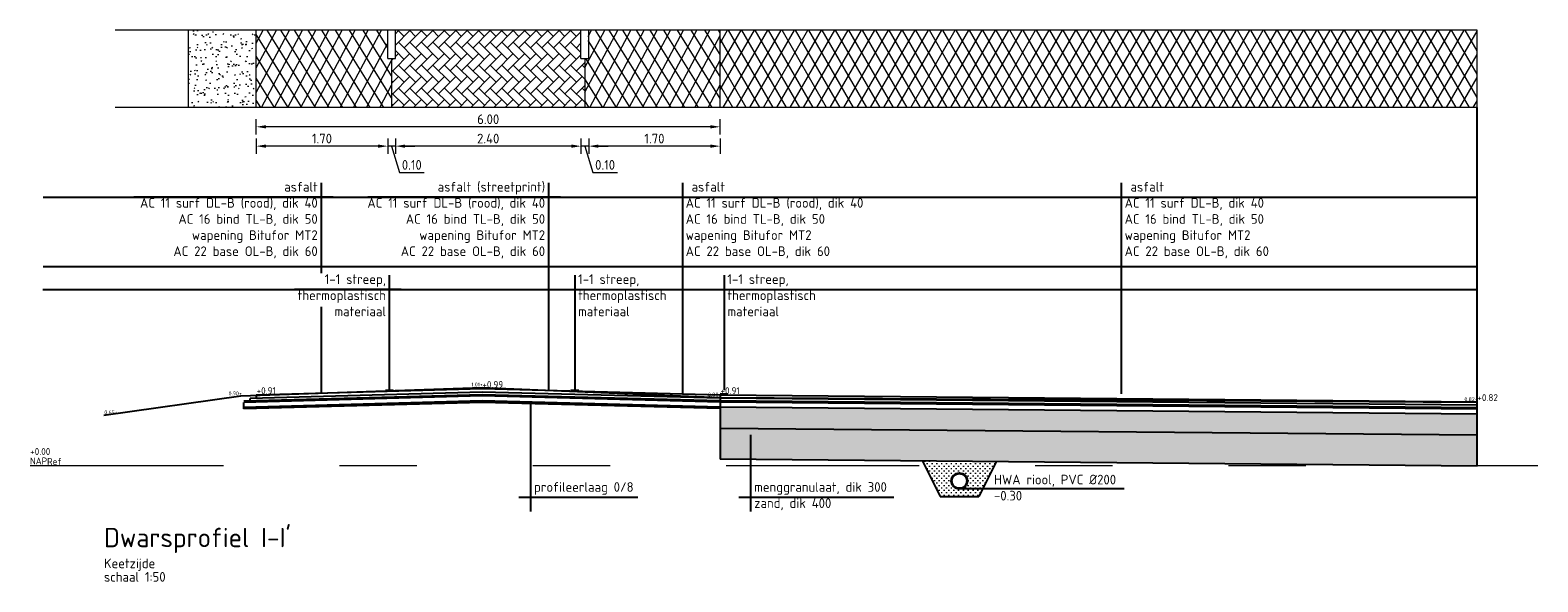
# Model space of a CAD drawing. Header units: metres. Extents: x 132493 to 134960, y 502695 to 503907.
# Tile 105 of 144: x 134066.24 to 134085.74, y 502947.23 to 502954.37. Entities that reach past the tile are written whole.
import ezdxf
from ezdxf.enums import TextEntityAlignment as Align

# ---------------------------------------------------------------- set-up
doc = ezdxf.new("R2010")
doc.units = ezdxf.units.M
doc.linetypes.add('AL-NAP_LIJN', pattern=[15.25, 12, -1.5, 0.25, -1.5])
doc.linetypes.add('AL-TEKENBLADGRENS', pattern=[11.5, 2.5, -1.5, 1, -1.5, 1, -1.5, 2.5])
doc.layers.get('Defpoints').update_dxf_attribs({"color": 3})
for name, color, linetype, lineweight in [('N-WE-BC-WAPENING-GD', 180, 'Continuous', 25), ('N-WE-GR-GRAS-A', 54, 'Continuous', 18), ('N-WE-GW-GROND_ZAND-AD', 7, 'Continuous', 18), ('N-WE-VH-KANTVERHARDING-GD', 2, 'Continuous', 35), ('N-WE-VH-VERHARDING-GD', 2, 'Continuous', 25), ('N-WE-VH-VERHARDING_ASFALT-A', 23, 'Continuous', 18), ('N-WE-VH-VERHARDING_FUNDERING-A', 252, 'Continuous', 18), ('N02-WE-VH-VERHARDING_ASFALT-A', 252, 'Continuous', 18), ('N04-WE-VH-VERHARDING_ASFALT-A', 252, 'Continuous', 18), ('X-XX-AL-AANPIJLING-GD', 7, 'Continuous', 25), ('X-XX-AL-AANPIJLING-T25', 7, 'Continuous', 25), ('X-XX-AL-NAP-G', 7, 'AL-NAP_LIJN', 18), ('X-XX-AL-PEILMAAT-SD', 7, 'Continuous', 25), ('X-XX-AL-PROFIELBALK-GD', 7, 'Continuous', 18), ('X-XX-AL-PROFIELBALK-M-50', 7, 'Continuous', 18), ('X-XX-AL-TEKST-T25-500', 7, 'Continuous', 25), ('X-XX-AL-VO_VERHARDING-G', 252, 'Continuous', 25)]:
    doc.layers.add(name, color=color, linetype=linetype, lineweight=lineweight)
doc.styles.add('NLCS-ISO', font='NLCS-ISO.ttf')
doc.styles.add('NLCS-ISO-M50-T25', font='NLCS-ISO.ttf', dxfattribs={"height": 0.125})
doc.styles.add('NLCS_25_500', font='NLCS-ISO.ttf', dxfattribs={"height": 1.25})
doc.styles.add('NLCS_50_25', font='NLCS-ISO.ttf', dxfattribs={"height": 0.125})
doc.dimstyles.new('NLCS-M50-T25-PIJL_L2_H1', dxfattribs={"dimscale": 0.05, "dimtxt": 2.5, "dimasz": 2.5, "dimexe": 2, "dimexo": 2, "dimgap": 0.7, "dimtad": 1, "dimzin": 0, "dimdsep": 46, "dimtxsty": 'NLCS-ISO-M50-T25', "dimcen": 2.5, "dimdle": 2, "dimclrd": 256, "dimclre": 256, "dimclrt": 256, "dimadec": 1, "dimazin": 0, "dimtfac": 1, "dimtofl": 0, "dimtmove": 1, "dimatfit": 0, "dimfxl": 2, "dimfxlon": 1, "dimtfillclr": 256, "dimtolj": 1, "dimtzin": 0, "dimlwd": -1, "dimlwe": -1, "dimarcsym": 0})
pattern_1 = [(242, (0.00459, -43.55137), (0.13244213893, -0.07042073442), []), (302, (0.00459, -43.55137), (0.127207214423, 0.079487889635), [])]

# ---------------------------------------------------------------- blocks, each defined once
blk = doc.blocks.new('*D276')
at = {"layer": 'Defpoints', "color": 0, "transparency": 16777216}
for p in [(134069.161, 502953.116), (134069.161, 502952.032), (134075.161, 502951.952)]:
    blk.add_point(p, dxfattribs=at)
at = {"layer": 'X-XX-AL-PROFIELBALK-M-50', "transparency": 16777216}
for p, q in [((134069.161, 502953.016), (134069.161, 502953.216)), ((134075.161, 502953.016), (134075.161, 502953.216)), ((134075.036, 502953.116), (134069.286, 502953.116))]:
    blk.add_line(p, q, dxfattribs=at)
for points in [[(134069.286, 502953.137), (134069.286, 502953.095), (134069.161, 502953.116)], [(134075.036, 502953.137), (134075.036, 502953.095), (134075.161, 502953.116)]]:
    blk.add_solid(points, dxfattribs=at)
at = {"layer": 'X-XX-AL-PROFIELBALK-M-50', "transparency": 16777216, "insert": (134072.161, 502953.214), "char_height": 0.125, "attachment_point": 5, "style": 'NLCS-ISO-M50-T25'}
blk.add_mtext('\\A1;6.00', dxfattribs=at)
blk = doc.blocks.new('*D277')
at = {"layer": 'Defpoints', "color": 0, "transparency": 16777216}
for p in [(134073.461, 502953.998), (134075.161, 502953.982), (134073.461, 502952.866)]:
    blk.add_point(p, dxfattribs=at)
at = {"layer": 'X-XX-AL-PROFIELBALK-M-50', "transparency": 16777216}
for p, q in [((134073.461, 502952.966), (134073.461, 502952.766)), ((134075.036, 502952.866), (134073.586, 502952.866)), ((134075.161, 502952.966), (134075.161, 502952.766))]:
    blk.add_line(p, q, dxfattribs=at)
for points in [[(134073.586, 502952.887), (134073.586, 502952.845), (134073.461, 502952.866)], [(134075.036, 502952.887), (134075.036, 502952.845), (134075.161, 502952.866)]]:
    blk.add_solid(points, dxfattribs=at)
at = {"layer": 'X-XX-AL-PROFIELBALK-M-50', "transparency": 16777216, "insert": (134074.311, 502952.964), "char_height": 0.125, "attachment_point": 5, "style": 'NLCS-ISO-M50-T25'}
blk.add_mtext('\\A1;1.70', dxfattribs=at)
blk = doc.blocks.new('*D278')
at = {"layer": 'Defpoints', "color": 0, "transparency": 16777216}
for p in [(134070.961, 502953.998), (134073.361, 502953.998), (134070.961, 502952.866)]:
    blk.add_point(p, dxfattribs=at)
at = {"layer": 'X-XX-AL-PROFIELBALK-M-50', "transparency": 16777216}
for p, q in [((134070.961, 502952.966), (134070.961, 502952.766)), ((134073.236, 502952.866), (134071.086, 502952.866)), ((134073.361, 502952.966), (134073.361, 502952.766))]:
    blk.add_line(p, q, dxfattribs=at)
for points in [[(134071.086, 502952.887), (134071.086, 502952.845), (134070.961, 502952.866)], [(134073.236, 502952.887), (134073.236, 502952.845), (134073.361, 502952.866)]]:
    blk.add_solid(points, dxfattribs=at)
at = {"layer": 'X-XX-AL-PROFIELBALK-M-50', "transparency": 16777216, "insert": (134072.161, 502952.964), "char_height": 0.125, "attachment_point": 5, "style": 'NLCS-ISO-M50-T25'}
blk.add_mtext('\\A1;2.40', dxfattribs=at)
blk = doc.blocks.new('*D279')
at = {"layer": 'Defpoints', "color": 0, "transparency": 16777216}
for p in [(134069.161, 502953.982), (134070.861, 502953.998), (134069.161, 502952.866)]:
    blk.add_point(p, dxfattribs=at)
at = {"layer": 'X-XX-AL-PROFIELBALK-GD', "transparency": 16777216}
for p, q in [((134069.161, 502952.966), (134069.161, 502952.766)), ((134070.736, 502952.866), (134069.286, 502952.866)), ((134070.861, 502952.966), (134070.861, 502952.766))]:
    blk.add_line(p, q, dxfattribs=at)
for points in [[(134069.286, 502952.887), (134069.286, 502952.845), (134069.161, 502952.866)], [(134070.736, 502952.887), (134070.736, 502952.845), (134070.861, 502952.866)]]:
    blk.add_solid(points, dxfattribs=at)
at = {"layer": 'X-XX-AL-PROFIELBALK-GD', "transparency": 16777216, "insert": (134070.011, 502952.964), "char_height": 0.125, "attachment_point": 5, "style": 'NLCS-ISO-M50-T25'}
blk.add_mtext('\\A1;1.70', dxfattribs=at)
blk = doc.blocks.new('SAL-PEILMAAT_INFRACAD_R01-SOD')
at = {"insert": (-0.05, 2.06), "char_height": 1.8, "attachment_point": 1, "style": 'NLCS-ISO'}
blk.add_mtext_dynamic_manual_height_columns('NAP', width=6.0709, gutter_width=12.5, heights=[0], dxfattribs=at)
at = {"layer": 'Defpoints', "style": 'NLCS-ISO'}
for tag, p in [('...', (0, 2.71)), ('REF', (4.38, 0.11))]:
    blk.add_attdef(tag, p, '', height=1.8, dxfattribs=at)
blk = doc.blocks.new('SAL-PEILMAAT_INFRACAD_H01-SOD')
at = {"style": 'NLCS-ISO'}
blk.add_attdef('...', (0.09, 0.24), '', height=1.8, dxfattribs=at)
blk = doc.blocks.new('*D352')
at = {"layer": 'Defpoints', "color": 0, "transparency": 16777216}
for p in [(134073.361, 502953.998), (134073.461, 502953.998), (134073.361, 502952.866)]:
    blk.add_point(p, dxfattribs=at)
at = {"layer": 'X-XX-AL-PROFIELBALK-M-50', "transparency": 16777216}
for p, q in [((134073.236, 502952.866), (134073.111, 502952.866)), ((134073.361, 502952.966), (134073.361, 502952.766)), ((134073.461, 502952.866), (134073.361, 502952.866)), ((134073.411, 502952.866), (134073.513, 502952.526)), ((134073.461, 502952.966), (134073.461, 502952.766)), ((134073.586, 502952.866), (134073.711, 502952.866)), ((134073.513, 502952.526), (134073.833, 502952.526))]:
    blk.add_line(p, q, dxfattribs=at)
for points in [[(134073.236, 502952.887), (134073.236, 502952.845), (134073.361, 502952.866)], [(134073.586, 502952.887), (134073.586, 502952.845), (134073.461, 502952.866)]]:
    blk.add_solid(points, dxfattribs=at)
at = {"layer": 'X-XX-AL-PROFIELBALK-M-50', "transparency": 16777216, "insert": (134073.673, 502952.624), "char_height": 0.125, "attachment_point": 5, "style": 'NLCS-ISO-M50-T25'}
blk.add_mtext('\\A1;0.10', dxfattribs=at)
blk = doc.blocks.new('*D353')
at = {"layer": 'Defpoints', "color": 0, "transparency": 16777216}
for p in [(134070.861, 502953.998), (134070.961, 502953.998), (134070.861, 502952.866)]:
    blk.add_point(p, dxfattribs=at)
at = {"layer": 'X-XX-AL-PROFIELBALK-M-50', "transparency": 16777216}
for p, q in [((134070.736, 502952.866), (134070.611, 502952.866)), ((134070.861, 502952.966), (134070.861, 502952.766)), ((134070.961, 502952.866), (134070.861, 502952.866)), ((134070.911, 502952.866), (134071.013, 502952.526)), ((134070.961, 502952.966), (134070.961, 502952.766)), ((134071.086, 502952.866), (134071.211, 502952.866)), ((134071.013, 502952.526), (134071.333, 502952.526))]:
    blk.add_line(p, q, dxfattribs=at)
for points in [[(134070.736, 502952.887), (134070.736, 502952.845), (134070.861, 502952.866)], [(134071.086, 502952.887), (134071.086, 502952.845), (134070.961, 502952.866)]]:
    blk.add_solid(points, dxfattribs=at)
at = {"layer": 'X-XX-AL-PROFIELBALK-M-50', "transparency": 16777216, "insert": (134071.173, 502952.624), "char_height": 0.125, "attachment_point": 5, "style": 'NLCS-ISO-M50-T25'}
blk.add_mtext('\\A1;0.10', dxfattribs=at)

msp = doc.modelspace()

# ---------------------------------------------------------------- hatches: boundary and pattern name
at = {"layer": 'N-WE-GR-GRAS-A', "transparency": 33554687}
h = msp.add_hatch(dxfattribs=at)
h.set_pattern_fill('AGR-GRAS_GAZON', color=256, scale=0.1, style=0, pattern_type=2)
h.set_pattern_definition([(37.5, (133987.25563, 503097.47499), (-0.00629934, 0.19268238), [0, -0.152, 0, -0.17, 0, -0.1625]), (7.5, (133987.25563, 503097.475), (0.17697767, 0.2822146), [0, -0.082, 0, -0.137, 0, -0.0525]), (327.5, (133987.13263, 503097.475), (0.31141419, 0.0005659), [0, -0.05, 0, -0.18, 0, -0.235]), (317.5, (133987.13263, 503097.475), (0.30061266, 0.08776756), [0, -0.025, 0, -0.118, 0, -0.135]), (51, (133987.00163, 503097.85599), (-0.05040871, 0.1757961), [0.015, -0.20955]), (10, (133987.00163, 503097.09399), (0.07728868, 0.1657461), [0.015, -0.20955])])
h.paths.add_polyline_path([(134068.285, 502954.366), (134068.285, 502953.366), (134069.161, 502953.366), (134069.161, 502954.366)])
at = {"layer": 'N-WE-GW-GROND_ZAND-AD', "transparency": 33554559}
h = msp.add_hatch(dxfattribs=at)
h.set_pattern_fill('AGW-GROND_ZAND_CUNETZAND-SO', color=256, scale=0.05, pattern_type=2)
h.set_pattern_definition([(360, (133998.565763, 503018.613128), (0.03125, 0.03125), [0, -0.0625])])
h.paths.add_polyline_path([(134075.161, 502949.216), (134075.161, 502948.816), (134084.95, 502948.726), (134084.95, 502949.126)])
h = msp.add_hatch(dxfattribs=at)
h.set_pattern_fill('AGW-GROND_ZAND_CUNETZAND-SO', color=256, scale=0.05, pattern_type=2)
h.set_pattern_definition([(360, (134003.2134, 503018.00941), (0.03125, 0.03125), [0, -0.0625])])
edge = h.paths.add_edge_path()
edge.add_arc((134078.255, 502948.536), 0.1, 0, 360)
h.paths.add_polyline_path([(134077.777, 502948.792), (134078.729, 502948.783), (134078.505, 502948.336), (134078.005, 502948.336)])
at = {"layer": 'N-WE-VH-VERHARDING_ASFALT-A', "transparency": 33554559}
h = msp.add_hatch(dxfattribs=at)
h.set_pattern_fill('AVH-ASFALT_LAAG1-D', color=11, scale=5, angle=182, pattern_type=2)
h.set_pattern_definition(pattern_1)
h.paths.add_polyline_path([(134069.161, 502954.366), (134069.161, 502953.366), (134070.911, 502953.366), (134070.911, 502953.998), (134070.861, 502953.998), (134070.861, 502954.366)])
h = msp.add_hatch(dxfattribs=at)
h.set_pattern_fill('AVH-ASFALT_LAAG1-D', color=11, scale=5, angle=182, pattern_type=2)
h.set_pattern_definition(pattern_1)
h.paths.add_polyline_path([(134075.161, 502953.366), (134075.161, 502954.366), (134073.452, 502954.366), (134073.461, 502953.998), (134073.411, 502953.998), (134073.411, 502953.366)])
at = {"layer": 'N-WE-VH-VERHARDING_FUNDERING-A', "transparency": 33554559}
h = msp.add_hatch(dxfattribs=at)
h.set_pattern_fill('AVH-FUNDERING_01', color=256, scale=0.2, pattern_type=2)
h.set_pattern_definition([(360, (134000.96575, 503018.55694), (9e-12, 0.2), [0, -0.2]), (360, (134000.96775, 503018.48694), (9e-12, 0.2), [0, -0.2]), (360, (134000.97375, 503018.59494), (9e-12, 0.2), [0, -0.2]), (338.1986, (134000.86975, 503018.53294), (0.600000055, -0.199999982), [0.0215406, -1.0554924]), (216.8699, (134000.88975, 503018.52494), (0.599999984, 0.400000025), [0.01, -0.99]), (130.6013, (134000.88175, 503018.518939), (1.000000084, -1.1999998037), [0.018439, -1.8254698]), (206.5651, (134000.81575, 503018.49494), (-0.19999983, -0.20000026), [0.0044722, -0.4427414]), (326.3099, (134000.81175, 503018.49294), (0.399999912, -0.200000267), [0.0072112, -0.7138992]), (108.4349, (134000.81775, 503018.48894), (-0.19999968, 0.400000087), [0.0063246, -0.626131]), (225, (134000.94375, 503018.47494), (-9e-12, -0.20000006), [0.0084852, -0.2743574]), (360, (134000.93775, 503018.46894), (0.2, 0.2), [0.012, -0.188]), (135, (134000.94975, 503018.46894), (-0.20000006, 9e-12), [0.0084852, -0.2743574]), (251.5651, (134000.91975, 503018.60294), (0.19999968, 0.400000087), [0.0063246, -0.626131]), (360, (134000.91775, 503018.59694), (0.2, 0.2), [0.01, -0.19]), (143.1301, (134000.92775, 503018.59694), (-0.599999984, 0.400000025), [0.01, -0.99]), (213.6901, (134000.81375, 503018.60494), (0.399999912, 0.200000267), [0.0072112, -0.7138992]), (341.5651, (134000.80775, 503018.60094), (-0.400000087, 0.19999968), [0.0126492, -0.6198064]), (126.8699, (134000.81975, 503018.59694), (0.400000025, -0.599999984), [0.01, -0.99]), (360, (134000.87175, 503018.59694), (9e-12, 0.2), [0, -0.2]), (360, (134000.81775, 503018.54494), (9e-12, 0.2), [0, -0.2]), (360, (134000.87375, 503018.47094), (9e-12, 0.2), [0, -0.2]), (360, (134000.92775, 503018.53294), (9e-12, 0.2), [0, -0.2]), (360, (134000.86975, 503018.56694), (9e-12, 0.2), [0, -0.2]), (360, (134000.82575, 503018.57294), (9e-12, 0.2), [0, -0.2]), (360, (134000.84375, 503018.56094), (9e-12, 0.2), [0, -0.2]), (360, (134000.83575, 503018.51294), (9e-12, 0.2), [0, -0.2]), (360, (134000.78775, 503018.52094), (9e-12, 0.2), [0, -0.2]), (360, (134000.78975, 503018.56694), (9e-12, 0.2), [0, -0.2]), (360, (134000.78375, 503018.61094), (9e-12, 0.2), [0, -0.2]), (360, (134000.84575, 503018.61894), (9e-12, 0.2), [0, -0.2]), (360, (134000.88975, 503018.62694), (9e-12, 0.2), [0, -0.2]), (360, (134000.95975, 503018.61894), (9e-12, 0.2), [0, -0.2]), (360, (134000.91175, 503018.55694), (9e-12, 0.2), [0, -0.2]), (360, (134000.89175, 503018.59294), (9e-12, 0.2), [0, -0.2]), (360, (134000.90775, 503018.49694), (9e-12, 0.2), [0, -0.2]), (360, (134000.84775, 503018.48694), (9e-12, 0.2), [0, -0.2]), (360, (134000.90775, 503018.44294), (9e-12, 0.2), [0, -0.2]), (360, (134000.84175, 503018.45494), (9e-12, 0.2), [0, -0.2]), (360, (134000.77775, 503018.44894), (9e-12, 0.2), [0, -0.2]), (360, (134000.80175, 503018.43894), (9e-12, 0.2), [0, -0.2]), (360, (134000.80375, 503018.46694), (9e-12, 0.2), [0, -0.2]), (360, (134000.93775, 503018.43494), (9e-12, 0.2), [0, -0.2]), (360, (134000.96175, 503018.51694), (9e-12, 0.2), [0, -0.2]), (360, (134000.95175, 503018.57694), (9e-12, 0.2), [0, -0.2]), (360, (134000.85975, 503018.43294), (9e-12, 0.2), [0, -0.2])])
h.paths.add_polyline_path([(134069.002, 502949.487), (134072.081, 502949.571), (134075.161, 502949.491), (134084.95, 502949.401), (134084.951, 502949.126), (134075.161, 502949.216), (134075.161, 502949.471), (134072.081, 502949.551), (134069.002, 502949.467)])
at = {"layer": 'N02-WE-VH-VERHARDING_ASFALT-A', "transparency": 33554559}
h = msp.add_hatch(dxfattribs=at)
h.set_pattern_fill('AVH-BSS_KEIFORMAAT_ELLEBOOG-SO', color=2, angle=-225, pattern_type=2)
h.set_pattern_definition([(135, (133998.01584, 503067.43647), (-0.148492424, 7e-12), [0.315, -0.105]), (45, (133997.86735, 503067.28797), (-0.148492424, 7e-12), [0.315, -0.105])])
h.paths.add_polyline_path([(134073.411, 502953.366), (134073.411, 502953.998), (134073.361, 502953.998), (134073.361, 502954.366), (134070.961, 502954.366), (134070.961, 502953.998), (134070.911, 502953.998), (134070.911, 502953.366)])
at = {"layer": 'N04-WE-VH-VERHARDING_ASFALT-A', "transparency": 33554559}
h = msp.add_hatch(dxfattribs=at)
h.set_pattern_fill('AVH-ASFALT_LAAG1-D', color=256, scale=5, angle=360, pattern_type=2)
h.set_pattern_definition([(60, (133998.01355, 503080.97499), (-0.12990381, 0.075), []), (120, (133998.01355, 503080.97499), (-0.12990381, -0.075), [])])
h.paths.add_polyline_path([(134084.95, 502953.366), (134084.95, 502954.366), (134075.161, 502954.366), (134075.161, 502953.366)])

# ---------------------------------------------------------------- linework, layer by layer
at = {"layer": 'Defpoints', "flags": 128}
for points in [[(134084.95, 502948.736), (134084.95, 502953.366)], [(134066.405, 502952.208), (134084.95, 502952.208)], [(134066.405, 502951.308), (134084.95, 502951.308)], [(134066.402, 502951.013), (134084.95, 502951.013)]]:
    msp.add_lwpolyline(points, dxfattribs=at)
at = {"layer": 'N-WE-BC-WAPENING-GD', "flags": 128}
for points in [[(134075.161, 502949.571), (134075.161, 502949.571), (134072.081, 502949.651), (134069.002, 502949.567)], [(134084.95, 502949.481), (134075.161, 502949.571)]]:
    msp.add_lwpolyline(points, dxfattribs=at)
at = {"layer": 'N-WE-VH-KANTVERHARDING-GD'}
msp.add_circle((134078.255, 502948.536), 0.1, dxfattribs=at)
at = {"layer": 'N-WE-VH-VERHARDING-GD', "flags": 128}
for points in [[(134075.161, 502949.646), (134075.161, 502949.646), (134072.081, 502949.726), (134069.161, 502949.646)], [(134070.931, 502949.71), (134070.831, 502949.707)], [(134073.331, 502949.704), (134073.231, 502949.708)], [(134075.161, 502949.556), (134075.161, 502949.556), (134072.081, 502949.636), (134069.002, 502949.552)], [(134075.161, 502949.491), (134075.161, 502949.491), (134072.081, 502949.571), (134069.002, 502949.487)], [(134069.002, 502949.467), (134069.002, 502949.552)], [(134075.161, 502949.471), (134075.161, 502949.471), (134072.081, 502949.551), (134069.002, 502949.467)], [(134075.161, 502949.606), (134075.161, 502949.606), (134072.081, 502949.686), (134069.084, 502949.604)], [(134069.084, 502949.554), (134069.084, 502949.604)], [(134069.161, 502949.646), (134069.161, 502949.606)], [(134075.262, 502949.66), (134075.161, 502949.661)], [(134084.95, 502949.556), (134075.161, 502949.646)], [(134075.161, 502949.646), (134075.161, 502948.816)], [(134084.95, 502949.516), (134075.161, 502949.606)], [(134084.95, 502949.466), (134075.161, 502949.556)], [(134084.95, 502949.426), (134084.95, 502949.556)], [(134084.95, 502949.401), (134075.161, 502949.491)], [(134084.95, 502949.126), (134075.161, 502949.216)], [(134084.95, 502948.726), (134075.161, 502948.816)], [(134077.777, 502948.792), (134078.005, 502948.336)], [(134078.729, 502948.783), (134078.505, 502948.336)], [(134078.005, 502948.336), (134078.505, 502948.336)]]:
    msp.add_lwpolyline(points, dxfattribs=at)
at = {"layer": 'X-XX-AL-AANPIJLING-GD', "flags": 128}
for points in [[(134069.999, 502952.392), (134069.999, 502951.223)], [(134072.939, 502952.392), (134072.939, 502949.704)], [(134074.673, 502952.392), (134074.673, 502949.663)], [(134080.349, 502952.392), (134080.349, 502949.663)], [(134070.154, 502952.208), (134067.577, 502952.208)], [(134073.094, 502952.208), (134070.602, 502952.208)], [(134074.518, 502952.208), (134077.095, 502952.208)], [(134080.194, 502952.208), (134082.298, 502952.208)], [(134070.881, 502951.196), (134070.881, 502949.717)], [(134073.281, 502951.196), (134073.281, 502949.71)], [(134075.213, 502951.196), (134075.213, 502949.71)], [(134071.036, 502951.013), (134069.655, 502951.013)], [(134073.061, 502951.013), (134074.565, 502951.013)], [(134074.992, 502951.013), (134076.496, 502951.013)], [(134069.999, 502950.786), (134069.999, 502949.669)], [(134072.711, 502948.142), (134072.711, 502949.546)], [(134075.559, 502948.142), (134075.559, 502949.132)], [(134072.556, 502948.325), (134074.098, 502948.325)], [(134075.404, 502948.325), (134077.408, 502948.325)], [(134078.255, 502948.436), (134080.387, 502948.436)]]:
    msp.add_lwpolyline(points, dxfattribs=at)
at = {"layer": 'X-XX-AL-NAP-G', "linetype": 'AL-TEKENBLADGRENS', "flags": 128}
msp.add_lwpolyline([(134066.237, 502948.736), (134085.737, 502948.736)], dxfattribs=at)
at = {"layer": 'X-XX-AL-PROFIELBALK-GD', "flags": 128}
for points in [[(134084.95, 502954.366), (134067.337, 502954.366)], [(134068.285, 502953.366), (134068.285, 502954.366)], [(134069.161, 502953.366), (134069.161, 502954.366)], [(134070.861, 502953.998), (134070.861, 502954.366)], [(134070.961, 502953.998), (134070.961, 502954.366)], [(134073.361, 502953.998), (134073.361, 502954.366)], [(134073.461, 502953.998), (134073.461, 502954.366)], [(134075.161, 502953.366), (134075.161, 502954.366)], [(134084.95, 502953.366), (134084.95, 502954.366)], [(134070.861, 502953.998), (134070.961, 502953.998)], [(134070.911, 502953.998), (134070.911, 502953.366)], [(134073.361, 502953.998), (134073.461, 502953.998)], [(134073.411, 502953.998), (134073.411, 502953.366)], [(134084.95, 502953.366), (134067.337, 502953.366)]]:
    msp.add_lwpolyline(points, dxfattribs=at)
at = {"layer": 'X-XX-AL-VO_VERHARDING-G', "flags": 128}
msp.add_lwpolyline([(134067.191, 502949.386), (134068.961, 502949.636), (134072.081, 502949.746), (134075.161, 502949.616), (134084.95, 502949.556)], dxfattribs=at)

# ---------------------------------------------------------------- block references
at = {"layer": 'X-XX-AL-PEILMAAT-SD', "xscale": 0.05, "yscale": 0.05, "zscale": 0.05}
for name, p, values in [('SAL-PEILMAAT_INFRACAD_H01-SOD', (134069.161, 502949.646), {'...': '+0.91'}), ('SAL-PEILMAAT_INFRACAD_H01-SOD', (134072.081, 502949.726), {'...': '+0.99'}), ('SAL-PEILMAAT_INFRACAD_H01-SOD', (134075.161, 502949.646), {'...': '+0.91'}), ('SAL-PEILMAAT_INFRACAD_H01-SOD', (134084.95, 502949.556), {'...': '+0.82'}), ('SAL-PEILMAAT_INFRACAD_R01-SOD', (134066.237, 502948.736), {'...': '+0.00', 'REF': 'Ref'})]:
    msp.add_blockref(name, p, dxfattribs=at).add_auto_attribs(values)

# ---------------------------------------------------------------- texts
at = {"layer": 'X-XX-AL-AANPIJLING-T25', "char_height": 0.125, "style": 'NLCS_50_25'}
for s, insert, width, attachment_point, rotation in [(' asfalt \\PAC 11 surf DL-B (rood), dik 40\\PAC 16 bind TL-B, dik 50\\Pwapening Bitufor MT2\\PAC 22 base OL-B, dik 60', (134069.956, 502952.403), 2.37932, 3, 0), ('asfalt (streetprint)\\PAC 11 surf DL-B (rood), dik 40\\PAC 16 bind TL-B, dik 50\\Pwapening Bitufor MT2\\PAC 22 base OL-B, dik 60', (134072.897, 502952.403), 2.37932, 3, 0), (' asfalt \\PAC 11 surf DL-B (rood), dik 40\\PAC 16 bind TL-B, dik 50\\Pwapening Bitufor MT2\\PAC 22 base OL-B, dik 60', (134074.715, 502952.403), 2.37932, 1, 360), (' asfalt \\PAC 11 surf DL-B, dik 40\\PAC 16 bind TL-B, dik 50\\Pwapening Bitufor MT2\\PAC 22 base OL-B, dik 60', (134080.392, 502952.403), 2.37932, 1, 360), (' 1-1 streep,\\Pthermoplastisch \\Pmateriaal', (134070.839, 502951.208), 2.38053, 3, 0), ('1-1 streep,\\Pthermoplastisch\\Pmateriaal', (134073.324, 502951.208), 1.9877, 1, 360), ('1-1 streep,\\Pthermoplastisch\\Pmateriaal', (134075.255, 502951.208), 1.9877, 1, 360), ('profileerlaag 0/8', (134072.754, 502948.52), 2.05173, 1, 360), ('menggranulaat, dik 300\\Pzand, dik 400', (134075.602, 502948.52), 2.05173, 1, 360), ('HWA riool, PVC %%C200\\P-0.30', (134078.703, 502948.616), 2.26878, 1, 360)]:
    msp.add_mtext(s, dxfattribs=dict(at, insert=insert, width=width, attachment_point=attachment_point, rotation=rotation))
at = {"layer": 'X-XX-AL-TEKST-T25-500', "color": 4, "style": 'NLCS_25_500'}
msp.add_text("Dwarsprofiel I-I'", height=0.25, dxfattribs=at).set_placement((134067.191, 502947.804), align=Align.MIDDLE_LEFT)
at = {"layer": 'X-XX-AL-TEKST-T25-500', "style": 'NLCS_25_500'}
for s, p in [('schaal 1:50', (134067.191, 502947.295)), ('Keetzijde', (134067.191, 502947.47))]:
    msp.add_text(s, height=0.125, dxfattribs=at).set_placement(p, align=Align.MIDDLE_LEFT)
at = {"layer": 'X-XX-AL-VO_VERHARDING-G', "style": 'NLCS-ISO'}
for s, p in [('0.90+', (134068.803, 502949.643)), ('1.01+', (134071.943, 502949.758)), ('0.88+', (134075.003, 502949.628)), ('0.82+', (134084.787, 502949.568)), ('0.65+', (134067.196, 502949.398))]:
    msp.add_text(s, height=0.05, rotation=360, dxfattribs=at).set_placement(p)

# ---------------------------------------------------------------- dimensions: what is measured, and where the dimension line sits
at = {"layer": 'X-XX-AL-PROFIELBALK-GD'}
dim = msp.add_linear_dim(base=(134069.161, 502952.866), p1=(134070.861, 502953.998), p2=(134069.161, 502953.982), angle=360, dimstyle='NLCS-M50-T25-PIJL_L2_H1', dxfattribs=at)
dim.commit()
dim.dimension.update_dxf_attribs({"geometry": '*D279', "text_midpoint": (134070.011, 502952.964)})
at = {"layer": 'X-XX-AL-PROFIELBALK-M-50'}
for base, p1, p2, picture, middle in [((134070.861, 502952.866), (134070.961, 502953.998), (134070.861, 502953.998), '*D353', (134071.048, 502952.624)), ((134070.961, 502952.866), (134073.361, 502953.998), (134070.961, 502953.998), '*D278', (134072.161, 502952.964)), ((134073.361, 502952.866), (134073.461, 502953.998), (134073.361, 502953.998), '*D352', (134073.548, 502952.624)), ((134073.461, 502952.866), (134075.161, 502953.982), (134073.461, 502953.998), '*D277', (134074.311, 502952.964)), ((134069.161, 502953.116), (134075.161, 502951.952), (134069.161, 502952.032), '*D276', (134072.161, 502953.214))]:
    dim = msp.add_linear_dim(base=base, p1=p1, p2=p2, angle=360, dimstyle='NLCS-M50-T25-PIJL_L2_H1', dxfattribs=at)
    dim.commit()
    dim.dimension.update_dxf_attribs({"geometry": picture, "text_midpoint": middle})

doc.saveas('drawing.dxf')
